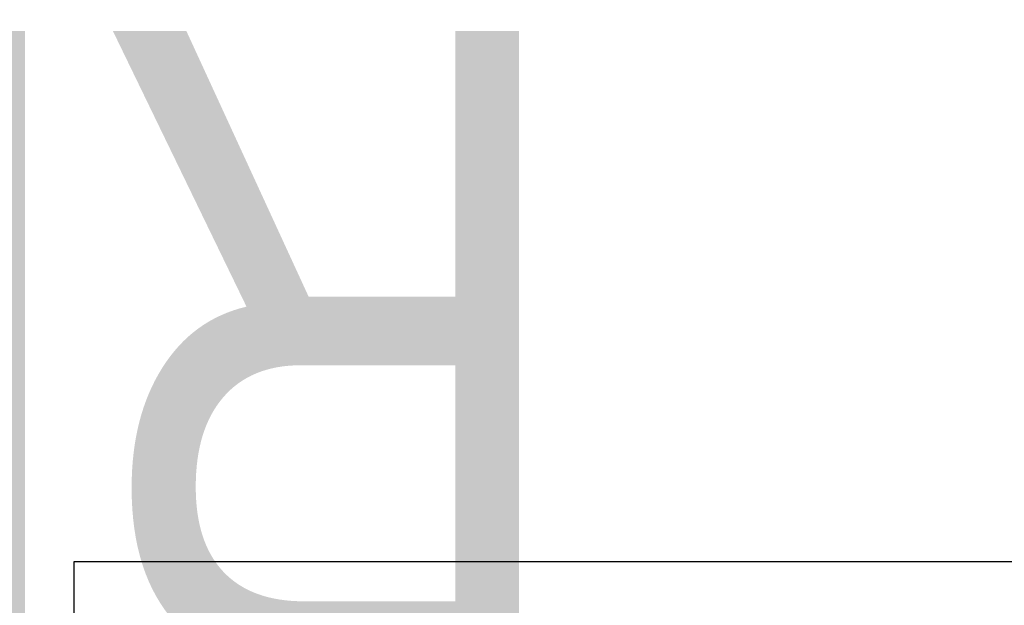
# Model space of a CAD drawing. Header units: millimetres. Extents: x -282 to 914, y -69 to 356.
# Tile 47 of 49: x -6 to 102, y 292 to 356. Entities that reach past the tile are written whole.
import ezdxf
from ezdxf.enums import TextEntityAlignment as Align

# ---------------------------------------------------------------- set-up
doc = ezdxf.new("R2018")
doc.units = ezdxf.units.MM
doc.layers.add('Кромка (ГОСТ)', color=7, linetype='Continuous', lineweight=50)
doc.layers.add('Обозначение (ГОСТ)', color=7, linetype='Continuous', lineweight=25)
doc.styles.get("Standard").update_dxf_attribs({"font": 'GOST Common Italic.ttf'})

# ---------------------------------------------------------------- blocks, each defined once
blk = doc.blocks.new('ГОСТ - Доп. графы 3')
at = {"layer": 'Обозначение (ГОСТ)', "lineweight": 30, "width": 0.8}
blk.add_attdef('ОБОЗНАЧЕНИЕ', text='', height=5, rotation=180, dxfattribs=at).set_placement((34.94, -6.97), align=Align.MIDDLE_CENTER)
blk = doc.blocks.new('Рамки ГОСТ_ граница 297x210')
at = {"layer": 'Кромка (ГОСТ)', "lineweight": 25}
for p, q in [((0, 0), (0, 297)), ((0, 297), (210, 297))]:
    blk.add_line(p, q, dxfattribs=at)

msp = doc.modelspace()

# ---------------------------------------------------------------- block references
ref = msp.add_blockref('ГОСТ - Доп. графы 3', (20, 292))
lines = msp.add_mtext('\\W0.8000;RFM06 26 ', dxfattribs={"layer": 'Обозначение (ГОСТ)', "insert": (54.942, 285.032), "char_height": 70.12484, "attachment_point": 1, "rotation": 180})
ref.add_attrib('ОБОЗНАЧЕНИЕ', '', (54.942, 285.032)).embed_mtext(lines)
msp.add_blockref('Рамки ГОСТ_ граница 297x210', (0, 0))

doc.saveas('drawing.dxf')
